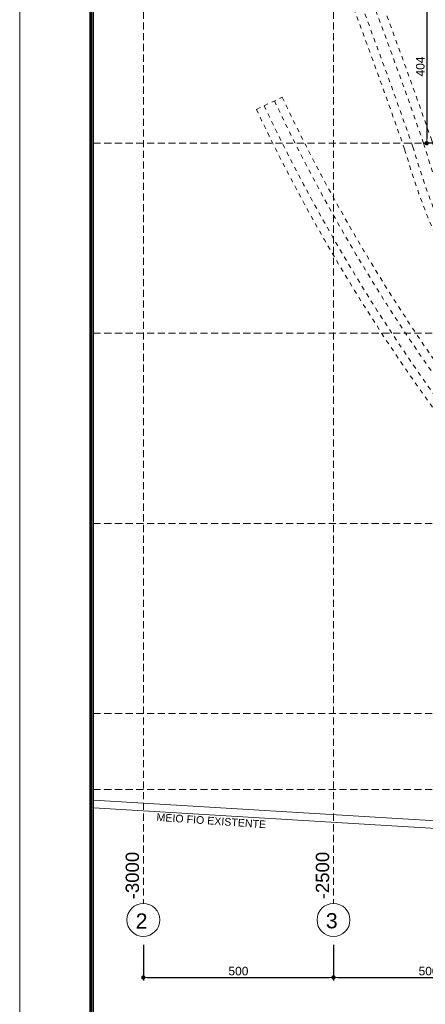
# Model space of a CAD drawing. Header units: millimetres. Extents: x 83 to 471, y -739 to 93.
# Tile 91 of 185: x 94 to 108, y -425 to -390. Entities that reach past the tile are written whole.
import ezdxf
from ezdxf.enums import TextEntityAlignment as Align

# ---------------------------------------------------------------- set-up
doc = ezdxf.new("R2010")
doc.units = ezdxf.units.MM
for name, pattern in [('CYPE_RAYA', [0.225, 0.1125, -0.1125]), ('CYPE_RAYAPUNTOPUNTO', [0.45, 0.225, -0.075, 0, -0.075, 0, -0.075]), ('TRAZO_HUECO', [0.75, 0.5, -0.25])]:
    doc.linetypes.add(name, pattern=pattern)
for name, color, linetype, lineweight in [('__MAGNUS.Cota', 30, 'Continuous', 9), ('__MAGNUS.Margem', 7, 'Continuous', 70), ('__MAGNUS.Selo', 7, 'Continuous', 30), ('A-FLOR', 7, 'Continuous', 9), ('BL_CONTORNO', 7, 'Continuous', 30), ('COTA_FORMAS', 7, 'CYPE_RAYAPUNTOPUNTO', 0), ('COTAS', 250, 'Continuous', 5), ('COTAS_REF_LINHAS', 7, 'Continuous', 20), ('PECA_COMPLETA', 7, 'Continuous', 0), ('SAP_DIMENSION_Y_ARM', 7, 'Continuous', 0), ('VIG_HATCH', 7, 'Continuous', 0)]:
    doc.layers.add(name, color=color, linetype=linetype, lineweight=lineweight)
doc.styles.add('Arial', font='arial.ttf')
doc.styles.add('Arial Narrow', font='ARIALN.TTF')
doc.dimstyles.new('Copy of UM_75.000000', dxfattribs={"dimtxt": 0.3, "dimasz": 0.15, "dimexe": 0.1, "dimexo": 0.3, "dimgap": 0.07, "dimtad": 1, "dimdec": 0, "dimlfac": 75, "dimzin": 0, "dimdsep": 46, "dimtxsty": 'Arial', "dimblk": 'DOT', "dimcen": 0.09, "dimdle": 0.1, "dimclrd": 30, "dimclre": 30, "dimclrt": 7, "dimadec": 1, "dimazin": 2, "dimtfac": 1, "dimtdec": 0, "dimtofl": 0, "dimtmove": 0, "dimatfit": 3, "dimldrblk": 'DOT', "dimfxl": 1, "dimtolj": 1, "dimarcsym": 0})

# ---------------------------------------------------------------- blocks, each defined once
blk = doc.blocks.new('*U1864')
at = {"layer": '__MAGNUS.Margem', "lineweight": 9}
blk.add_line((-1005.922513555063, -12.28035149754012), (-1005.922513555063, 828.7196485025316), dxfattribs=at)
at = {"layer": '__MAGNUS.Margem', "linetype": 'Continuous'}
blk.add_line((-980.922513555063, -2.280351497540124), (-980.922513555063, 818.7196485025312), dxfattribs=at)
at = {"layer": '__MAGNUS.Selo', "style": 'Arial Narrow'}
for tag, height, width, p in [('PROPRIETÁRIO', 3.395000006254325, 1.000000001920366, (17.21365262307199, 48.90608562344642)), ('EDIFICAÇÃORESIDENCIAL', 3.395000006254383, 1.00000000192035, (17.21365262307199, 40.60663314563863)), ('ESTRUTURAL', 3.395000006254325, 1.000000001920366, (17.80158844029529, 20.69475924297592)), ('ANTEPROJETO', 2.425000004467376, 1.000000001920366, (111.6862229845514, 13.50243801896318)), ('ARQ01/01', 5.5, 1.000000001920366, (139.4442584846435, 9.49622269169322)), ('INDICADA', 2.425000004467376, 1.000000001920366, (111.5284553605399, 8.00497110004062))]:
    blk.add_attdef(tag, text='', height=height, dxfattribs=dict(at, width=width)).set_placement(p, align=Align.MIDDLE_LEFT)
at = {"layer": '__MAGNUS.Selo', "lineweight": 30, "flags": 104}
for tag, p in [('ENDEREÇODAOBRA', (17.21365262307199, 33.53604236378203)), ('ENDEREÇODAOBRA', (17.21365262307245, 27.86661950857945)), ('TÍTULO', (17.21365262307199, 10.79641230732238))]:
    blk.add_attdef(tag, text='', height=3.395000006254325, dxfattribs=at).set_placement(p, align=Align.MIDDLE_LEFT)
blk = doc.blocks.new('_DOT')
at = {"layer": '__MAGNUS.Cota', "linetype": 'ByBlock'}
blk.add_line((-0.5, 0), (-1, 0), dxfattribs=at)
at = {"layer": '__MAGNUS.Cota', "linetype": 'ByBlock', "const_width": 0.5}
blk.add_lwpolyline([(-0.25, 0, 1), (0.25, 0, 1)], format="xyb", close=True, dxfattribs=at)
blk = doc.blocks.new('*D779')
at = {"layer": 'COTAS', "color": 30, "lineweight": -2}
for p, q in [((98.3711322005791, -422.7244821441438), (98.3711322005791, -423.9652072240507)), ((105.0381322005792, -422.7244821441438), (105.0381322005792, -423.9652072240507)), ((98.5211322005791, -423.8652072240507), (104.8881322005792, -423.8652072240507))]:
    blk.add_line(p, q, dxfattribs=at)
at = {"layer": 'Defpoints', "color": 0}
for p in [(98.3711322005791, -422.4244821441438), (105.0381322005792, -422.4244821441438), (105.0381322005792, -423.8652072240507)]:
    blk.add_point(p, dxfattribs=at)
at = {"layer": 'COTAS', "color": 30, "linetype": 'ByBlock', "lineweight": -2, "xscale": 0.15, "yscale": 0.15, "zscale": 0.15, "rotation": 180}
blk.add_blockref('_DOT', (98.3711322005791, -423.8652072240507), dxfattribs=at)
at = {"layer": 'COTAS', "color": 30, "linetype": 'ByBlock', "lineweight": -2, "xscale": 0.15, "yscale": 0.15, "zscale": 0.15}
blk.add_blockref('_DOT', (105.0381322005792, -423.8652072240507), dxfattribs=at)
at = {"layer": 'COTAS', "color": 7, "insert": (101.7046322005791, -423.6420353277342), "char_height": 0.3, "attachment_point": 5, "style": 'Arial'}
blk.add_mtext('\\A1;500', dxfattribs=at)
blk = doc.blocks.new('*D780')
at = {"layer": 'COTAS', "color": 30, "lineweight": -2}
for p, q in [((105.0381322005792, -422.7244821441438), (105.0381322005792, -423.9652072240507)), ((111.7051322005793, -422.7244821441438), (111.7051322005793, -423.9652072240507)), ((105.1881322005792, -423.8652072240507), (111.5551322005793, -423.8652072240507))]:
    blk.add_line(p, q, dxfattribs=at)
at = {"layer": 'Defpoints', "color": 0}
for p in [(105.0381322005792, -422.4244821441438), (111.7051322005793, -422.4244821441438), (111.7051322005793, -423.8652072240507)]:
    blk.add_point(p, dxfattribs=at)
at = {"layer": 'COTAS', "color": 30, "linetype": 'ByBlock', "lineweight": -2, "xscale": 0.15, "yscale": 0.15, "zscale": 0.15, "rotation": 180}
blk.add_blockref('_DOT', (105.0381322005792, -423.8652072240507), dxfattribs=at)
at = {"layer": 'COTAS', "color": 30, "linetype": 'ByBlock', "lineweight": -2, "xscale": 0.15, "yscale": 0.15, "zscale": 0.15}
blk.add_blockref('_DOT', (111.7051322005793, -423.8652072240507), dxfattribs=at)
at = {"layer": 'COTAS', "color": 7, "insert": (108.3716322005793, -423.6420353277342), "char_height": 0.3, "attachment_point": 5, "style": 'Arial'}
blk.add_mtext('\\A1;500', dxfattribs=at)
blk = doc.blocks.new('*D908')
at = {"layer": 'COTAS', "color": 30, "lineweight": -2}
for p, q in [((109.6072270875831, -389.2147943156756), (108.2050111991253, -389.2147943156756)), ((108.3050111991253, -389.3647943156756), (108.3050111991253, -394.4508698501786)), ((109.7348692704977, -394.6008698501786), (108.2050111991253, -394.6008698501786))]:
    blk.add_line(p, q, dxfattribs=at)
at = {"layer": 'Defpoints', "color": 0}
for p in [(109.9072270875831, -389.2147943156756), (108.3050111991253, -394.6008698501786), (110.0348692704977, -394.6008698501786)]:
    blk.add_point(p, dxfattribs=at)
at = {"layer": 'COTAS', "color": 30, "linetype": 'ByBlock', "lineweight": -2, "xscale": 0.15, "yscale": 0.15, "zscale": 0.15}
for p, rotation in [((108.3050111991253, -389.2147943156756), 90), ((108.3050111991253, -394.6008698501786), 270)]:
    blk.add_blockref('_DOT', p, dxfattribs=dict(at, rotation=rotation))
at = {"layer": 'COTAS', "color": 7, "insert": (108.0818393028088, -391.9078320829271), "char_height": 0.3, "attachment_point": 5, "rotation": 90, "style": 'Arial'}
blk.add_mtext('\\A1;404', dxfattribs=at)
blk = doc.blocks.new('*D1165')
at = {"color": 30, "lineweight": -2}
blk.add_arc((138.3731322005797, -381.2668698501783), 1.521261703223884, 5.651790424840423, 84.34820957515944, dxfattribs=at)
at = {"layer": 'Defpoints', "color": 0}
for p in [(138.3731322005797, -372.3648810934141), (139.6905834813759, -380.5062389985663), (96.62457239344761, -381.2668698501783), (168.9921038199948, -381.2668698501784), (138.3731322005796, -421.268869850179)]:
    blk.add_point(p, dxfattribs=at)
at = {"color": 30, "linetype": 'ByBlock', "lineweight": -2, "xscale": 0.15, "yscale": 0.15, "zscale": 0.15}
for p, rotation in [((138.3731322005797, -379.7456081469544), 177.1741047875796), ((139.8943939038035, -381.2668698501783), 272.8258952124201)]:
    blk.add_blockref('_DOT', p, dxfattribs=dict(at, rotation=rotation))
at = {"color": 7, "insert": (139.6080076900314, -380.0319943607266), "char_height": 0.3, "attachment_point": 5, "rotation": 315, "style": 'Arial'}
blk.add_mtext('\\A1;90%%d', dxfattribs=at)
blk = doc.blocks.new('G$C05BD9800')
at = {"layer": 'BL_CONTORNO', "linetype": 'CYPE_RAYA', "lineweight": 9}
blk.add_line((-27.02890293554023, -9.111871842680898), (-26.35078717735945, -8.79146738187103), dxfattribs=at)
for points in [[(-27.69232857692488, 3.392739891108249, -0.02098113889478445), (-22.41602149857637, -9.932425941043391, 0.2522931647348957), (-9.932421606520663, -22.71641158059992, 0.1603787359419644), (-0.07490116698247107, -22.65443510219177, 0.08688946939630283), (9.856362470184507, -16.86730537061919, -0.02979307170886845), (14.87512546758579, -13.25194396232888, -0.08002149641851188), (17.4108160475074, -11.99706857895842)], [(-28.1719184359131, 3.179154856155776, -0.02095977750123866), (-22.91660927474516, -10.09132570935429, 0.2520587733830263), (-10.0912695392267, -23.21680887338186, 0.1604667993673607), (0.0998859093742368, -23.14954595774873, 0.08691403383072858), (10.19150395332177, -17.2714406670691, -0.02984191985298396), (15.1683390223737, -13.687677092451, -0.08044660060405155), (17.56588621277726, -12.49864433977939)], [(-27.89786708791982, 3.301203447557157, -0.02097196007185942), (-22.63056795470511, -10.00049999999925, 0.2521914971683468), (-10.00049999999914, -22.93086737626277, 0.1604170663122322), (2.415845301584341e-13, -22.86662850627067, 0.08690020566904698), (10.00000000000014, -17.04050169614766, -0.02981363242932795), (15.00074999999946, -13.43871046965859, -0.08019868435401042), (17.47727468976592, -12.21202961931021, 0.08019868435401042)], [(-28.37745694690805, 3.087618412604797, -0.02095068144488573), (-23.13112506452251, -10.15948943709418, 0.2519612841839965), (-10.15934550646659, -23.43126530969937, 0.1605031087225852), (0.1748131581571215, -23.36172891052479, 0.08692405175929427), (10.33512239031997, -17.44465276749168, -0.02986381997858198), (15.29410156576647, -13.87435833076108, -0.08064196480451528), (17.63234485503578, -12.71360538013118)], [(-23.06327849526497, -1.959105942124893, 0.02463954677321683), (-20.44915708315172, -10.16882156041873, 0.2194182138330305), (-11.23471470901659, -20.47975946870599, 0.2221376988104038), (0.9535828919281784, -20.47342956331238, 0.1452826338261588), (6.512885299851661, -15.25365153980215, 0.029420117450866), (9.462451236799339, -8.599994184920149)], [(-22.845782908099, -1.901480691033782, 0.02465903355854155), (-20.23600685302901, -10.09644551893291, 0.2195761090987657), (-11.14232585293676, -20.2745796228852, 0.222136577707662), (0.8553954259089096, -20.27095963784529, 0.1451087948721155), (6.315610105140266, -15.14528908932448, 0.02939618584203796), (9.251751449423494, -8.52106003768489)], [(16.80325487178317, -19.13550782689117, 0.1352947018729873), (4.88794872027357, -22.62030539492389, -0.3251372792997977), (-19.83538541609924, -19.02356842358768, -0.06288978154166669), (-26.35089008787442, -8.791249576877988)], [(16.81143007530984, -19.66044417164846, 0.1354950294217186), (5.148635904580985, -23.07637279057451, -0.3257225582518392), (-20.22185037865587, -19.37996360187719, -0.06303078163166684), (-26.82557223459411, -9.015530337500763)], [(16.80675853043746, -19.36048054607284, 0.1353800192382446), (4.999626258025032, -22.81578895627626, -0.3253906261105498), (-20.00100001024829, -19.17632811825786, -0.06295070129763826), (-26.55432529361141, -8.88736990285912, 0.06295070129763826)], [(16.81493373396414, -19.88541689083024, 0.1355822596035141), (5.260472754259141, -23.27176502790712, -0.3259672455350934), (-20.38751076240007, -19.53265795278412, -0.06309000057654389), (-27.02900744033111, -9.111650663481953)]]:
    blk.add_lwpolyline(points, format="xyb", dxfattribs=at)
blk.add_lwpolyline([(-22.78596901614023, 3.513107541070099, -0.01106201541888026), (-21.61174227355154, 0.08398306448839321, 0.02649444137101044), (-18.3863402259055, -9.900050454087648, 0.2071939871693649), (-9.882679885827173, -18.81551847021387, 0.2110172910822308), (-0.1197103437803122, -18.72616227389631, 0.1747705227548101), (4.736607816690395, -14.27626782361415, 0.08829554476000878), (8.381558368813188, -3.843059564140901), (9.468281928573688, -4.018462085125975, -0.08819353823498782), (5.692996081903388, -14.82050828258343, -0.1637292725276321), (0.3566950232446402, -19.71821428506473, -0.2120889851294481), (-10.34480741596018, -19.81440853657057, -0.2060983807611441), (-19.4067750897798, -10.31289546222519, -0.02041681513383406), (-22.65786747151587, -0.2569930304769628, 0.0115782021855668), (-23.82018378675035, 3.132607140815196)], format="xyb", close=True, dxfattribs=at)

msp = doc.modelspace()

# ---------------------------------------------------------------- hatches: boundary and pattern name
at = {"layer": 'VIG_HATCH', "true_color": 0xffffe5}
h = msp.add_hatch(color=7, dxfattribs=at)
h.dxf.hatch_style = 1
edge = h.paths.add_edge_path()
edge.add_line((150.7081655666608, -392.6275514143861), (150.3333148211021, -392.4879558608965))
edge.add_arc((76.00808296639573, -364.8090143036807), 79.311814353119, 332.6328882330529, 339.5745168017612, ccw=False)
edge.add_arc((131.6178344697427, -392.5887975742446), 17.17905326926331, 295.83056765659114, 329.6545410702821, ccw=False)
edge.add_arc((131.5302323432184, -391.1753494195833), 18.49724476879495, 245.87780259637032, 294.16694165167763, ccw=False)
edge.add_arc((132.0900644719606, -388.4420232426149), 21.22933470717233, 196.9855664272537, 247.513884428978, ccw=False)
edge.add_arc((220.8599513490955, -353.841768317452), 116.4549612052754, 194.8560038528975, 200.5097755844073, ccw=False)
edge.add_line((108.2977020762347, -383.6997325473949), (107.9110727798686, -383.8022888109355))
edge.add_arc((220.8599513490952, -353.8417683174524), 116.854961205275, 194.8560038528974, 200.5037649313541)
edge.add_arc((132.0900644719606, -388.4420232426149), 21.6293347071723, 197.0182880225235, 247.4987653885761)
edge.add_arc((131.5302323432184, -391.1753494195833), 18.89724476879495, 245.8951311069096, 294.184542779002)
edge.add_arc((131.6178344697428, -392.5887975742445), 17.57905326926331, 295.8116313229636, 329.6885861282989)
edge.add_arc((76.00808296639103, -364.8090143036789), 79.71181435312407, 332.6254474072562, 339.5745168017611)
edge.add_line((150.7081655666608, -392.6275514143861), (150.7081655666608, -392.6275514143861))

# ---------------------------------------------------------------- linework, layer by layer
at = {"layer": 'A-FLOR'}
for p, q in [((124.3377016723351, -419.3144881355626), (96.62457239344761, -417.646924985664)), ((96.62457239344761, -417.9140873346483), (124.3236732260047, -419.5808063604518))]:
    msp.add_line(p, q, dxfattribs=at)
at = {"layer": 'BL_CONTORNO'}
msp.add_lwpolyline([(150.7081655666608, -392.6275514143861), (150.3333148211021, -392.4879558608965, -0.03029783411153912), (146.443271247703, -401.2678698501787, -0.1486658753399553), (139.102943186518, -408.0514305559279, -0.2138755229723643), (123.970702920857, -408.057339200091, -0.2241144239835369), (111.7867877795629, -394.6437655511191, -0.02467423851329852), (108.2977020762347, -383.6997325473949), (107.9110727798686, -383.8022888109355, 0.02464799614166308), (111.4078483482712, -394.7724305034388, 0.2238952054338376), (123.8124458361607, -408.4247445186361, 0.2138767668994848), (139.271997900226, -408.4139957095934, 0.1489021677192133), (146.7937437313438, -401.4609389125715, 0.03033033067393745)], format="xyb", close=True, dxfattribs=at)
at = {"layer": 'COTA_FORMAS', "linetype": 'TRAZO_HUECO', "ltscale": 0.5}
for p, q in [((98.37113220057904, -372.3648810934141), (98.37113220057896, -421.268869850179)), ((105.0381322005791, -372.3648810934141), (105.038132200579, -421.268869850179)), ((96.62457239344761, -394.6008698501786), (168.9921038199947, -394.6008698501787)), ((96.62457239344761, -401.2678698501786), (168.9921038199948, -401.2678698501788)), ((96.62457239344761, -407.9348698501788), (168.9921038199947, -407.9348698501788)), ((96.62457239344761, -414.6018698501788), (168.9921038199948, -414.601869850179)), ((96.62457239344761, -417.268669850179), (168.9921038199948, -417.268669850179))]:
    msp.add_line(p, q, dxfattribs=at)
at = {"layer": 'COTAS_REF_LINHAS', "color": 7}
for centre in [(98.3711322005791, -421.8466759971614), (105.0381322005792, -421.8466759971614)]:
    msp.add_circle(centre, 0.5778061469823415, dxfattribs=at)
at = {"layer": 'PECA_COMPLETA'}
msp.add_lwpolyline([(194.5179713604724, -453.7050590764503), (96.62457239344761, -453.7050590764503), (96.62457239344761, -372.3648810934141), (194.5179713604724, -372.3648810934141)], close=True, dxfattribs=at)

# ---------------------------------------------------------------- block references
at = {"xscale": 1.33333333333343, "yscale": 1.33333333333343, "zscale": 1.33333333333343}
msp.add_blockref('G$C05BD9800', (138.3731322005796, -381.2668698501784), dxfattribs=at)
at = {"layer": '__MAGNUS.Selo', "color": 7, "true_color": 0xffffff, "xscale": 0.0999999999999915, "yscale": 0.0999999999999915, "zscale": 0.0999999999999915}
msp.add_blockref('*U1864', (194.6288868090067, -454.1718813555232), dxfattribs=at)

# ---------------------------------------------------------------- texts
at = {"layer": 'COTAS_REF_LINHAS', "color": 7, "style": 'Arial'}
for s, p in [('2', (98.10311880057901, -422.1502292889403)), ('3', (104.7701188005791, -422.1407699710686))]:
    msp.add_text(s, height=0.5333600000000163, dxfattribs=at).set_placement(p)
at = {"layer": 'COTAS_REF_LINHAS', "color": 7, "char_height": 0.4666900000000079, "width": 0.2489013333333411, "attachment_point": 1, "rotation": 90.00000000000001, "style": 'Arial'}
for s, insert in [('-3000', (97.75104623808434, -421.1228476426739)), ('-2500', (104.4180462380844, -421.1228476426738))]:
    msp.add_mtext(s, dxfattribs=dict(at, insert=insert))
at = {"layer": 'SAP_DIMENSION_Y_ARM', "lineweight": 9, "style": 'Arial'}
msp.add_text('MEIO FIO EXISTENTE', height=0.2666800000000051, rotation=356.1229313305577, dxfattribs=at).set_placement((98.82650187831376, -418.3697943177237))

# ---------------------------------------------------------------- dimensions: what is measured, and where the dimension line sits
dim = msp.add_angular_dim_2l(base=(139.6905834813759, -380.5062389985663), line1=((96.62457239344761, -381.2668698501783), (168.9921038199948, -381.2668698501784)), line2=((138.3731322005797, -372.3648810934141), (138.3731322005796, -421.268869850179)), dimstyle='Copy of UM_75.000000')
dim.commit()
dim.dimension.update_dxf_attribs({"geometry": '*D1165', "text_midpoint": (139.6080076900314, -380.0319943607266)})
at = {"layer": 'COTAS'}
dim = msp.add_linear_dim(base=(108.3050111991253, -394.6008698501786), p1=(109.9072270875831, -389.2147943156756), p2=(110.0348692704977, -394.6008698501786), angle=90, dimstyle='Copy of UM_75.000000', dxfattribs=at)
dim.commit()
dim.dimension.update_dxf_attribs({"geometry": '*D908', "text_midpoint": (108.0818393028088, -391.9078320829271)})
for base, p1, p2, picture, middle in [((105.0381322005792, -423.8652072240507), (98.3711322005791, -422.4244821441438), (105.0381322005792, -422.4244821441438), '*D779', (101.7046322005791, -423.6420353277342)), ((111.7051322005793, -423.8652072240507), (105.0381322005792, -422.4244821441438), (111.7051322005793, -422.4244821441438), '*D780', (108.3716322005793, -423.6420353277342))]:
    dim = msp.add_linear_dim(base=base, p1=p1, p2=p2, dimstyle='Copy of UM_75.000000', dxfattribs=at)
    dim.commit()
    dim.dimension.update_dxf_attribs({"geometry": picture, "text_midpoint": middle})

doc.saveas('drawing.dxf')
